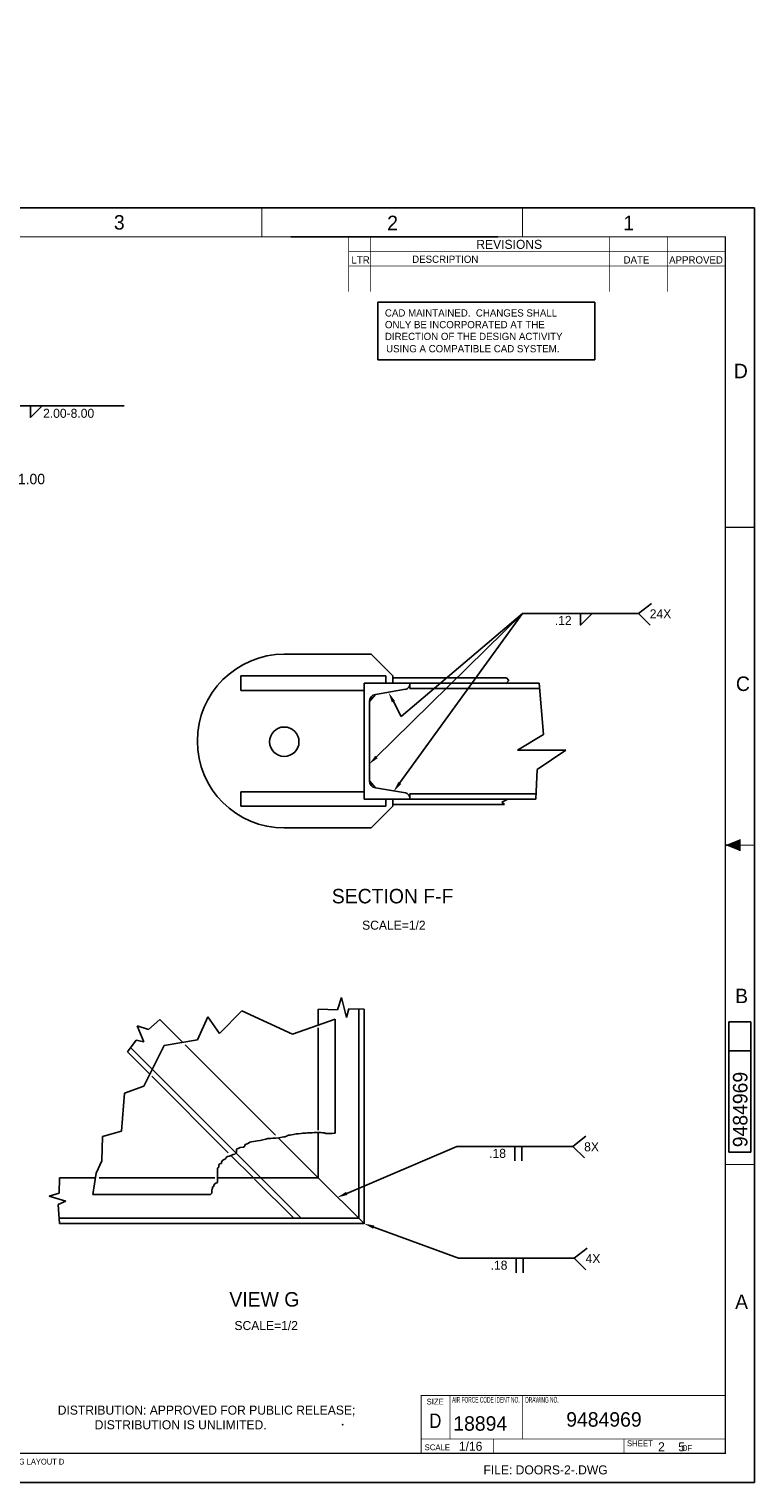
# Model space of a CAD drawing. Extents: x 0 to 34, y 0 to 25.1.
# Tile 2 of 2: x 21.5 to 34, y 0 to 25.1. Entities that reach past the tile are written whole.
import ezdxf
from ezdxf.enums import TextEntityAlignment as Align

# ---------------------------------------------------------------- set-up
doc = ezdxf.new("R2010")
doc.units = 0
doc.linetypes.add('DASHED', pattern=[0])
doc.linetypes.add('HIDDEN', pattern=[0])
doc.layers.get('0').update_dxf_attribs({"linetype": 'CONTINUOUS'})
doc.layers.get('DEFPOINTS').update_dxf_attribs({"linetype": 'CONTINUOUS'})
for name, color, linetype in [('DIM', 5, 'CONTINUOUS'), ('HATCH', 2, 'CONTINUOUS'), ('OUTLINE', 1, 'CONTINUOUS'), ('WELD', 3, 'CONTINUOUS'), ('WELDS', 3, 'CONTINUOUS')]:
    doc.layers.add(name, color=color, linetype=linetype)
doc.dimstyles.get("Standard").update_dxf_attribs({"dimtxt": 2.5, "dimasz": 2.5, "dimexe": 1.25, "dimexo": 0.625, "dimtad": 1, "dimcen": 2.5, "dimazin": 3, "dimtfac": 1, "dimtmove": 0, "dimatfit": 3})

# ---------------------------------------------------------------- blocks, each defined once
blk = doc.blocks.new('BORDER')
at = {"color": 0}
for p, q in [((1, 1), (0, 1)), ((0, 1), (0, 0)), ((1, 0), (1, 1)), ((0, 0), (1, 0))]:
    blk.add_line(p, q, dxfattribs=at)
blk = doc.blocks.new('*D')
at = {"color": 0, "linetype": 'BYBLOCK'}
for p, q in [((0.94, 18.493), (0.94, 18.673)), ((0.94, 18.673), (1.12, 18.673)), ((3.442, 18.313), (0.76, 18.313)), ((2.817, 18.251), (0.76, 18.251)), ((0.94, 18.071), (0.94, 17.891)), ((18.877, 12.779), (18.877, 10.807)), ((18.377, 11.682), (18.377, 10.807)), ((18.197, 10.987), (18.017, 10.987)), ((19.057, 10.987), (19.237, 10.987))]:
    blk.add_line(p, q, dxfattribs=at)
for points in [[(0.91, 18.493), (0.97, 18.493), (0.94, 18.313)], [(0.91, 18.071), (0.97, 18.071), (0.94, 18.251)], [(18.197, 11.017), (18.197, 10.957), (18.377, 10.987)], [(19.057, 11.017), (19.057, 10.957), (18.877, 10.987)]]:
    blk.add_solid(points, dxfattribs=at)
at = {"layer": 'DEFPOINTS', "color": 0, "linetype": 'BYBLOCK'}
for p in [(0.94, 18.313), (2.88, 18.251), (3.505, 18.313), (18.877, 12.841), (18.377, 11.745), (18.877, 10.987)]:
    blk.add_point(p, dxfattribs=at)
at = {"color": 0, "linetype": 'BYBLOCK'}
for s, height, p in [('.25', 0.156, (1.37, 18.673)), ('1.00', 0.18, (19.537, 10.987))]:
    blk.add_text(s, height=height, dxfattribs=at).set_placement(p, align=Align.MIDDLE_CENTER)
blk = doc.blocks.new('FMT2')
at = {"layer": 'OUTLINE', "color": 0}
for p, q in [((17, 21.75), (16.9, 21.75)), ((17, 21.75), (17.1, 21.75)), ((17, 21.5), (17, 21.75)), ((26, 21.5), (29.574, 21.5)), ((27.5, 20.375), (31.25, 20.375)), ((27.5, 19.375), (27.5, 20.375)), ((31.25, 20.375), (31.25, 19.375)), ((31.25, 19.375), (27.5, 19.375)), ((0.5, 11), (0.5, 11.5)), ((0.25, 11), (0.25, 11.1)), ((33.75, 11), (33.75, 11.1)), ((0.25, 11), (0.25, 10.9)), ((0.5, 11), (0.25, 11)), ((33.5, 11), (33.75, 11)), ((33.75, 11), (33.75, 10.9)), ((17, 0.5), (17, 0.25)), ((17, 0.25), (16.9, 0.25)), ((17, 0.25), (17.1, 0.25))]:
    blk.add_line(p, q, dxfattribs=at)
at = {"layer": 'OUTLINE', "color": 0, "linetype": 'DASHED'}
for p, q in [((33.56, 7.95), (33.94, 7.95)), ((33.56, 7.95), (33.56, 5.7)), ((33.94, 7.95), (33.94, 5.7)), ((33.56, 5.7), (33.94, 5.7))]:
    blk.add_line(p, q, dxfattribs=at)
at = {"layer": 'OUTLINE', "color": 0}
for points, const_width in [([(4, 21.5), (4, 21.998)], 0.03), ([(8.5, 21.5), (8.5, 21.998)], 0.03), ([(13, 21.5), (13, 21.998)], 0.03), ([(17, 21.5), (17, 22)], 0.02), ([(21, 21.5), (21, 21.998)], 0.02), ([(25.5, 21.5), (25.5, 21.998)], 0.02), ([(30, 21.5), (30, 21.998)], 0.02), ([(27, 20.552), (27, 21.5)], 0.012), ([(27.38, 20.552), (27.38, 21.5)], 0.012), ([(31.5, 20.552), (31.5, 21.5)], 0.012), ([(32.5, 20.552), (32.5, 21.5)], 0.012), ([(33.5, 21.25), (27, 21.25)], 0.012), ([(33.5, 21), (27, 21)], 0.012), ([(-0.001, 16.5), (0.499, 16.5)], 0.02), ([(33.493, 16.487), (33.993, 16.487)], 0.02), ([(0.5, 11), (0, 11)], 0.02), ([(33.5, 11), (34, 11)], 0.02), ([(-0.001, 5.5), (0.499, 5.5)], 0.02), ([(33.493, 5.487), (33.993, 5.487)], 0.02), ([(28.25, 0.5), (28.25, 1.5), (33.5, 1.5)], 0.02), ([(28.75, 0.75), (28.75, 1.5)], 0.012), ([(30, 0.75), (30, 1.5)], 0.012), ([(28.25, 0.75), (33.5, 0.75)], 0.012), ([(29.5, 0.5), (29.5, 0.75)], 0.012), ([(31.75, 0.5), (31.75, 0.75)], 0.012), ([(17, 0.5), (17, 0)], 0.02)]:
    blk.add_lwpolyline(points, dxfattribs=dict(at, const_width=const_width))
at = {"layer": 'OUTLINE', "color": 0, "const_width": 0.02}
blk.add_lwpolyline([(0.5, 21.5), (0.5, 0.5), (33.5, 0.5), (33.5, 21.5)], close=True, dxfattribs=at)
at = {"layer": 'OUTLINE', "color": 0}
blk.add_point((26.896, 0.997), dxfattribs=at)
blk.add_point((26.896, 0.997), dxfattribs=at)
blk.add_point((26.896, 0.997), dxfattribs=at)
for points in [[(17, 21.5), (17.1, 21.75), (16.9, 21.75)], [(0.5, 11), (0.25, 10.9), (0.25, 11.1)], [(33.5, 11), (33.75, 11.1), (33.75, 10.9)], [(17, 0.5), (17.1, 0.25), (16.9, 0.25)]]:
    blk.add_solid(points, dxfattribs=at)
at = {"color": 0, "xscale": 34, "yscale": 22, "zscale": 34}
blk.add_blockref('BORDER', (0, 0), dxfattribs=at)
at = {"layer": 'OUTLINE', "color": 0}
for s, p in [('8', (2.493, 21.724)), ('7', (6.232, 21.736)), ('6', (10.656, 21.746)), ('5', (14.738, 21.722))]:
    blk.add_text(s, height=0.25, dxfattribs=at).set_placement(p, align=Align.MIDDLE)
for s, p in [('3', (23.041, 21.626)), ('1', (31.832, 21.615)), ('4', (19.195, 21.582)), ('D', (0.211, 19.06)), ('D', (33.767, 19.06)), ('C', (0.248, 13.661)), ('C', (33.803, 13.661)), ('B', (33.78, 8.272)), ('B', (0.229, 7.934)), ('A', (0.284, 2.992)), ('A', (33.78, 2.992))]:
    blk.add_text(s, height=0.25, dxfattribs=at).set_placement(p, align=Align.CENTER)
for s, height, p in [('2', 0.25, (27.664, 21.616)), ('REVISIONS', 0.156, (29.202, 21.293)), ('LTR', 0.125, (27.047, 21.04)), ('DESCRIPTION', 0.125, (28.095, 21.052)), ('DATE', 0.125, (31.743, 21.04)), ('APPROVED', 0.125, (32.529, 21.04)), ('CAD MAINTAINED.  CHANGES SHALL', 0.125, (27.625, 20.125)), ('ONLY BE INCORPORATED AT THE ', 0.125, (27.625, 19.923)), ('DIRECTION OF THE DESIGN ACTIVITY', 0.125, (27.625, 19.72)), ('USING A COMPATIBLE CAD SYSTEM.', 0.125, (27.646, 19.508)), ('SIZE', 0.1, (28.344, 1.344)), ('SCALE', 0.1, (28.31, 0.555)), ('SHEET', 0.1, (31.802, 0.624)), ('OF', 0.1, (32.742, 0.543)), ('AF', 0.1, (0.57, 0.309)), ('FEB 74', 0.06, (0.772, 0.259)), ('FORM', 0.06, (0.815, 0.356)), ('1655', 0.1, (1.179, 0.309))]:
    blk.add_text(s, height=height, dxfattribs=at).set_placement(p)
for s, width, p in [('AIR FORCE CODE IDENT NO.', 0.5, (28.784, 1.375)), ('DRAWING NO.', 0.5, (30.047, 1.375)), ('ENGINEERING DRAWING LAYOUT D', 0.85, (19.836, 0.307))]:
    blk.add_text(s, height=0.1, dxfattribs=dict(at, width=width)).set_placement(p)
at = {"layer": 'OUTLINE', "color": 0, "width": 0.85}
blk.add_text('D', height=0.25, dxfattribs=at).set_placement((28.496, 0.938), align=Align.CENTER)
blk = doc.blocks.new('NEWNOTE')
at = {"layer": 'OUTLINE', "color": 0}
for s, p in [('DISTRIBUTION: APPROVED FOR PUBLIC RELEASE;', (0, -0.009)), ('           DISTRIBUTION IS UNLIMITED.', (0, -0.262))]:
    blk.add_text(s, height=0.156, dxfattribs=at).set_placement(p)

msp = doc.modelspace()

# ---------------------------------------------------------------- linework, layer by layer
at = {"color": 0}
msp.add_line((20.988, 18.583), (23.127, 18.583), dxfattribs=at)
at = {"layer": 'HATCH', "color": 0}
for p, q in [((25.889, 14.296), (27.389, 14.296)), ((27.764, 13.921), (27.389, 14.296)), ((25.139, 13.671), (25.139, 13.921)), ((27.639, 13.921), (25.139, 13.921)), ((27.639, 13.796), (27.639, 13.921)), ((27.764, 13.796), (27.764, 13.921)), ((27.764, 13.889), (29.721, 13.889)), ((29.763, 13.841), (29.714, 13.784)), ((29.721, 13.889), (29.763, 13.841)), ((27.264, 13.671), (25.139, 13.671)), ((27.264, 11.796), (27.264, 13.796)), ((27.264, 13.796), (30.287, 13.796)), ((27.356, 13.479), (27.46, 13.603)), ((27.46, 13.603), (27.981, 13.69)), ((28.056, 13.778), (28.056, 13.796)), ((28.056, 13.796), (28.056, 13.704)), ((28.056, 13.704), (30.302, 13.704)), ((30.287, 13.796), (30.359, 12.912)), ((27.356, 12.112), (27.356, 13.479)), ((30.359, 12.912), (29.912, 12.638)), ((29.912, 12.638), (30.746, 12.638)), ((30.746, 12.638), (30.252, 12.308)), ((30.252, 12.308), (30.23, 11.796)), ((27.356, 12.112), (27.46, 11.989)), ((27.264, 11.921), (25.139, 11.921)), ((25.139, 11.921), (25.139, 11.671)), ((27.46, 11.989), (27.981, 11.901)), ((28.056, 11.888), (30.234, 11.888)), ((28.056, 11.796), (28.056, 11.888)), ((28.056, 11.796), (28.056, 11.813)), ((27.639, 11.671), (25.139, 11.671)), ((27.264, 11.796), (30.23, 11.796)), ((27.764, 11.671), (27.389, 11.296)), ((27.639, 11.796), (27.639, 11.671)), ((27.764, 11.671), (27.764, 11.796)), ((27.764, 11.702), (29.691, 11.702)), ((29.642, 11.739), (29.748, 11.796)), ((29.691, 11.702), (29.642, 11.739)), ((25.889, 11.296), (27.389, 11.296)), ((26.804, 8.159), (26.874, 8.37)), ((26.874, 8.37), (26.963, 8.026)), ((24.388, 7.638), (24.567, 8.037)), ((24.567, 8.037), (24.77, 7.748)), ((24.77, 7.748), (25.153, 8.139)), ((25.153, 8.139), (26.03, 7.736)), ((26.472, 8.17), (26.472, 7.89)), ((26.472, 8.17), (26.804, 8.159)), ((26.963, 8.026), (27.002, 8.173)), ((27.002, 8.173), (27.264, 8.17)), ((27.264, 8.17), (27.264, 4.467)), ((23.464, 7.605), (23.349, 7.879)), ((23.349, 7.879), (23.547, 7.815)), ((23.547, 7.815), (23.743, 7.989)), ((24.133, 7.598), (23.743, 7.989)), ((26.03, 7.736), (26.764, 7.995)), ((26.764, 7.995), (26.764, 6.028)), ((23.183, 7.429), (23.331, 7.631)), ((23.331, 7.631), (23.464, 7.605)), ((23.462, 6.839), (23.817, 7.544)), ((23.817, 7.544), (24.388, 7.638)), ((23.566, 7.045), (23.183, 7.429)), ((23.128, 6.718), (23.462, 6.839)), ((23.079, 6.061), (23.128, 6.718)), ((22.752, 5.971), (23.079, 6.061)), ((26.179, 6.024), (26.128, 6.017)), ((26.211, 6.03), (26.179, 6.024)), ((26.262, 6.03), (26.211, 6.03)), ((26.287, 6.036), (26.262, 6.03)), ((26.371, 6.036), (26.287, 6.036)), ((26.403, 6.042), (26.371, 6.036)), ((26.523, 6.042), (26.403, 6.042)), ((26.472, 6.041), (26.472, 5.259)), ((26.549, 6.036), (26.523, 6.042)), ((26.581, 6.036), (26.549, 6.036)), ((26.607, 6.024), (26.581, 6.036)), ((26.715, 6.024), (26.607, 6.024)), ((26.747, 6.03), (26.715, 6.024)), ((26.764, 6.03), (26.747, 6.03)), ((22.74, 5.548), (22.752, 5.971)), ((25.128, 5.781), (25.102, 5.769)), ((25.185, 5.788), (25.128, 5.781)), ((25.21, 5.801), (25.185, 5.788)), ((25.268, 5.858), (25.21, 5.826)), ((25.21, 5.826), (25.21, 5.801)), ((25.293, 5.871), (25.268, 5.858)), ((25.325, 5.877), (25.293, 5.871)), ((25.389, 5.89), (25.325, 5.877)), ((25.42, 5.896), (25.389, 5.89)), ((25.472, 5.903), (25.42, 5.896)), ((25.516, 5.915), (25.472, 5.903)), ((25.568, 5.922), (25.516, 5.915)), ((25.606, 5.934), (25.568, 5.922)), ((25.656, 5.934), (25.606, 5.934)), ((25.688, 5.941), (25.656, 5.934)), ((25.74, 5.941), (25.688, 5.941)), ((25.797, 5.947), (25.74, 5.941)), ((26.472, 5.259), (25.787, 5.944)), ((25.822, 5.954), (25.797, 5.947)), ((25.854, 5.96), (25.822, 5.954)), ((25.88, 5.966), (25.854, 5.96)), ((25.906, 5.966), (25.88, 5.966)), ((25.962, 5.992), (25.906, 5.966)), ((25.988, 5.992), (25.962, 5.992)), ((26.014, 5.998), (25.988, 5.992)), ((26.046, 6.004), (26.014, 5.998)), ((26.071, 6.011), (26.046, 6.004)), ((26.096, 6.017), (26.071, 6.011)), ((26.128, 6.017), (26.096, 6.017)), ((22.642, 5.34), (22.74, 5.548)), ((24.829, 5.559), (24.803, 5.533)), ((24.803, 5.533), (24.803, 5.507)), ((24.873, 5.585), (24.829, 5.559)), ((24.885, 5.609), (24.873, 5.585)), ((24.911, 5.623), (24.885, 5.609)), ((24.937, 5.629), (24.911, 5.623)), ((24.981, 5.647), (24.937, 5.629)), ((25.351, 5.261), (24.966, 5.645)), ((25.007, 5.661), (24.981, 5.647)), ((25.032, 5.667), (25.007, 5.661)), ((25.064, 5.693), (25.032, 5.667)), ((25.102, 5.769), (25.064, 5.749)), ((25.064, 5.749), (25.064, 5.693)), ((22.585, 4.967), (22.642, 5.34)), ((24.757, 5.443), (24.733, 5.425)), ((24.733, 5.425), (24.733, 5.176)), ((24.771, 5.501), (24.757, 5.475)), ((24.757, 5.475), (24.757, 5.443)), ((24.803, 5.507), (24.771, 5.501)), ((22.004, 4.992), (22.01, 5.259)), ((22.628, 5.259), (22.01, 5.259)), ((24.649, 5.074), (24.637, 5.049)), ((24.637, 5.049), (24.637, 4.991)), ((24.675, 5.106), (24.649, 5.1)), ((24.649, 5.1), (24.649, 5.074)), ((24.695, 5.157), (24.675, 5.131)), ((24.675, 5.131), (24.675, 5.106)), ((24.733, 5.176), (24.695, 5.157)), ((26.472, 5.259), (24.732, 5.259)), ((27.264, 4.467), (26.472, 5.259)), ((21.833, 4.941), (22.004, 4.992)), ((22.12, 4.852), (21.833, 4.941)), ((21.986, 4.795), (22.12, 4.852)), ((22.01, 4.467), (21.986, 4.795)), ((24.613, 4.967), (22.585, 4.967)), ((24.637, 4.991), (24.613, 4.967)), ((27.264, 4.467), (22.01, 4.467))]:
    msp.add_line(p, q, dxfattribs=at)
at = {"layer": 'HATCH', "color": 0, "linetype": 'HIDDEN'}
for p, q in [((27.172, 8.17), (27.172, 4.559)), ((26.472, 7.848), (26.472, 6.082)), ((25.738, 5.993), (24.177, 7.554)), ((26.182, 4.559), (23.248, 7.494)), ((24.922, 5.69), (23.601, 7.011)), ((24.691, 5.259), (22.694, 5.259)), ((26.052, 4.559), (25.376, 5.235)), ((27.172, 4.559), (22.01, 4.559))]:
    msp.add_line(p, q, dxfattribs=at)
at = {"layer": 'HATCH', "color": 0}
msp.add_circle((25.888, 12.785), 0.254, dxfattribs=at)
for centre, radius, start, end in [((25.889, 12.796), 1.5, 90, 270), ((27.481, 13.479), 0.125, 99.5, 180), ((27.966, 13.778), 0.09, 279.5, 0), ((27.481, 12.112), 0.125, 180, 260.5), ((27.966, 11.813), 0.09, 0, 80.5)]:
    msp.add_arc(centre, radius, start, end, dxfattribs=at)
at = {"layer": 'OUTLINE', "color": 0}
msp.add_line((33.932, 7.447), (33.552, 7.447), dxfattribs=at)
at = {"layer": 'WELD', "color": 0}
for p, q in [((27.456, 12.499), (30, 15)), ((27.874, 12.067), (30, 15)), ((27.907, 13.219), (30, 15)), ((30, 15), (32, 15)), ((27.771, 13.477), (27.907, 13.219)), ((26.965, 4.988), (28.867, 5.8)), ((28.867, 5.8), (30.867, 5.8)), ((27.433, 4.405), (28.892, 3.869)), ((28.892, 3.869), (30.892, 3.869))]:
    msp.add_line(p, q, dxfattribs=at)
for points in [[(27.744, 13.463), (27.797, 13.491), (27.687, 13.636)], [(27.501, 12.502), (27.459, 12.544), (27.352, 12.397)], [(27.906, 12.057), (27.858, 12.092), (27.776, 11.929)], [(26.977, 4.96), (26.954, 5.015), (26.8, 4.917)], [(27.423, 4.377), (27.443, 4.433), (27.264, 4.467)]]:
    msp.add_solid(points, dxfattribs=at)
at = {"layer": 'WELDS', "color": 0}
for p, q in [((29.867, 5.8), (29.867, 5.55)), ((29.987, 5.8), (29.987, 5.55)), ((29.892, 3.869), (29.892, 3.619)), ((30.012, 3.869), (30.012, 3.619))]:
    msp.add_line(p, q, dxfattribs=at)
for points in [[(21.709, 18.583), (21.509, 18.383), (21.509, 18.583)], [(32.223, 15.174), (32, 15)], [(31.2, 15), (31, 14.8), (31, 15)], [(32.2, 14.8), (32, 15)], [(31.09, 5.974), (30.867, 5.8)], [(31.067, 5.6), (30.867, 5.8)], [(31.115, 4.043), (30.892, 3.869)], [(31.092, 3.669), (30.892, 3.869)]]:
    msp.add_lwpolyline(points, dxfattribs=at)

# ---------------------------------------------------------------- block references
at = {"color": 0}
for name, p in [('FMT2', (0, 0)), ('NEWNOTE', (21.979, 1.178))]:
    msp.add_blockref(name, p, dxfattribs=at)
at = {"color": 0, "xscale": 34, "yscale": 22, "zscale": 34}
msp.add_blockref('BORDER', (0, 0), dxfattribs=at)

# ---------------------------------------------------------------- texts
at = {"color": 0}
for s, height, p in [('2.00-8.00', 0.156, (21.726, 18.377)), ('24X', 0.156, (32.195, 14.915)), ('.12', 0.156, (30.557, 14.801)), ('8X', 0.156, (31.063, 5.714)), ('.18', 0.156, (29.424, 5.601)), ('.18', 0.156, (29.449, 3.671)), ('4X', 0.156, (31.088, 3.784)), ('18894', 0.25, (28.805, 0.891)), ('9484969', 0.25, (30.754, 0.961)), ('1/16', 0.156, (28.901, 0.545)), ('2    5', 0.156, (32.339, 0.536)), ('FILE: DOORS-2-.DWG', 0.156, (29.325, 0.137))]:
    msp.add_text(s, height=height, dxfattribs=at).set_placement(p)
for s, height, p in [('SECTION F-F', 0.25, (27.758, 9.995)), ('SCALE=1/2', 0.156, (27.779, 9.54)), ('VIEW G', 0.25, (25.544, 3.034)), ('SCALE=1/2', 0.156, (25.576, 2.629))]:
    msp.add_text(s, height=height, dxfattribs=at).set_placement(p, align=Align.CENTER)
msp.add_text('9484969', height=0.25, rotation=90, dxfattribs=at).set_placement((33.881, 5.785))

# ---------------------------------------------------------------- dimensions: what is measured, and where the dimension line sits
at = {"layer": 'DIM', "color": 0}
dim = msp.add_linear_dim(base=(20.865, 17.32), p1=(20.365, 18.078), p2=(20.865, 19.175), text='1.00', dimstyle='Standard', dxfattribs=at)
dim.commit()
dim.dimension.update_dxf_attribs({"geometry": '*D', "text_midpoint": (21.525, 17.32), "insert": (1.988, 6.333)})

doc.saveas('drawing.dxf')
